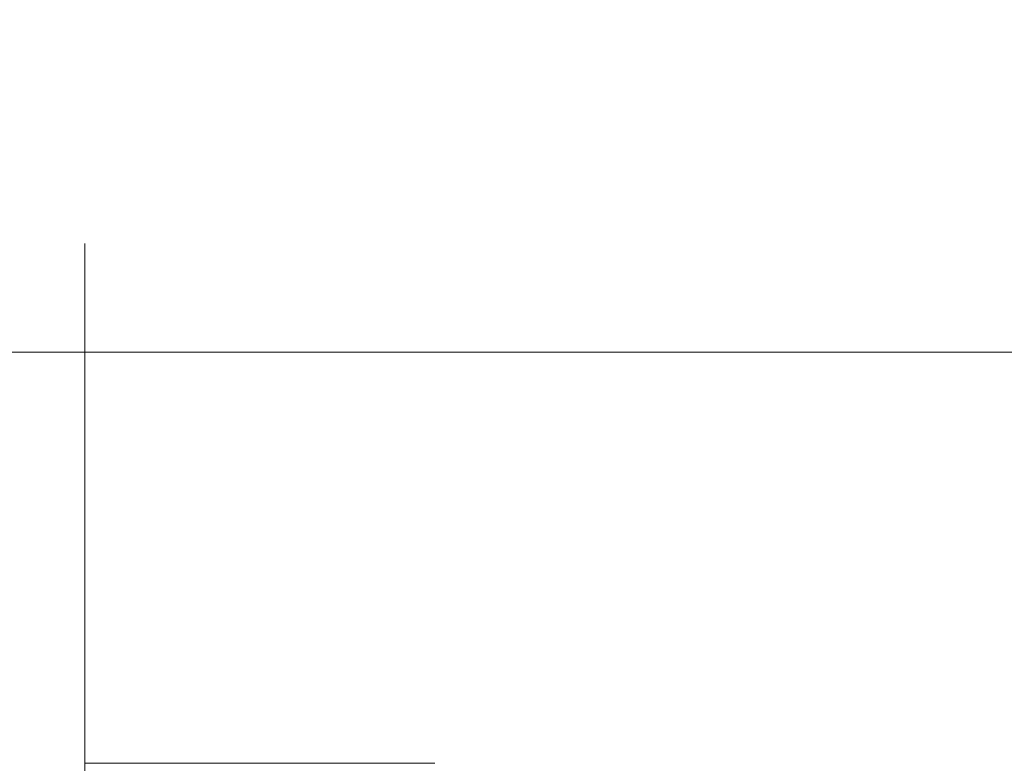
# Paper-space layout 'AD-03 DETAL MONTAŻU OKNA' of a CAD drawing. Header units: millimetres. Extents: x 0 to 420, y 0 to 297.
# Tile 19 of 40: x 154 to 169, y 56 to 67. Entities that reach past the tile are written whole.
import ezdxf
from ezdxf.xclip import XClip

# ---------------------------------------------------------------- set-up
doc = ezdxf.new("R2010")
doc.units = ezdxf.units.MM
doc.header["$MEASUREMENT"] = 0
doc.header["$XCLIPFRAME"] = 0
doc.linetypes.add('przerywama detal', pattern=[120, 80, -40])
doc.layers.add('A_linie_Nr_pióra__10', color=7, linetype='Continuous', lineweight=13, true_color=0x4b4b4b)
doc.layers.add('A_opisy_Nr_pióra__170', color=7, linetype='Continuous', lineweight=5, true_color=0x1c1c1c)
doc.layers.add('A_podrys', color=7, linetype='Continuous')
doc.layers.add('A_stolarka_Nr_pióra__3', color=252, linetype='Continuous', lineweight=13)

# ---------------------------------------------------------------- blocks, each defined once
blk = doc.blocks.new('Rysunek_1_1', base_point=(-23204.636, -13199.285))
at = {"layer": 'A_linie_Nr_pióra__10', "color": 251, "linetype": 'przerywama detal', "lineweight": 13, "ltscale": 0.1, "true_color": 0x4b4b4b}
blk.add_line((155.123, 31.854), (155.123, 91.854), dxfattribs=at)
at = {"layer": 'A_opisy_Nr_pióra__170', "color": 250, "linetype": 'Continuous', "lineweight": 5, "ltscale": 0.1, "true_color": 0x1c1c1c}
blk.add_line((192.897, 62.266), (149.076, 62.266), dxfattribs=at)
at = {"layer": 'A_stolarka_Nr_pióra__3', "color": 252, "linetype": 'Continuous', "lineweight": 13, "ltscale": 0.1}
blk.add_line((160.243, 56.254), (155.123, 56.254), dxfattribs=at)

psp = doc.layouts.new('AD-03 DETAL MONTAŻU OKNA')

# ---------------------------------------------------------------- block references
at = {"layer": 'A_podrys', "color": 37, "linetype": 'Continuous', "lineweight": 5, "true_color": 0x656532}
ref = psp.add_blockref('Rysunek_1_1', (-23204.636, -13199.285), dxfattribs=at)
XClip(ref).set_block_clipping_path([(34.9289216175, 13.2127592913), (219.0040190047, 283.3682711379)])

doc.saveas('drawing.dxf')
